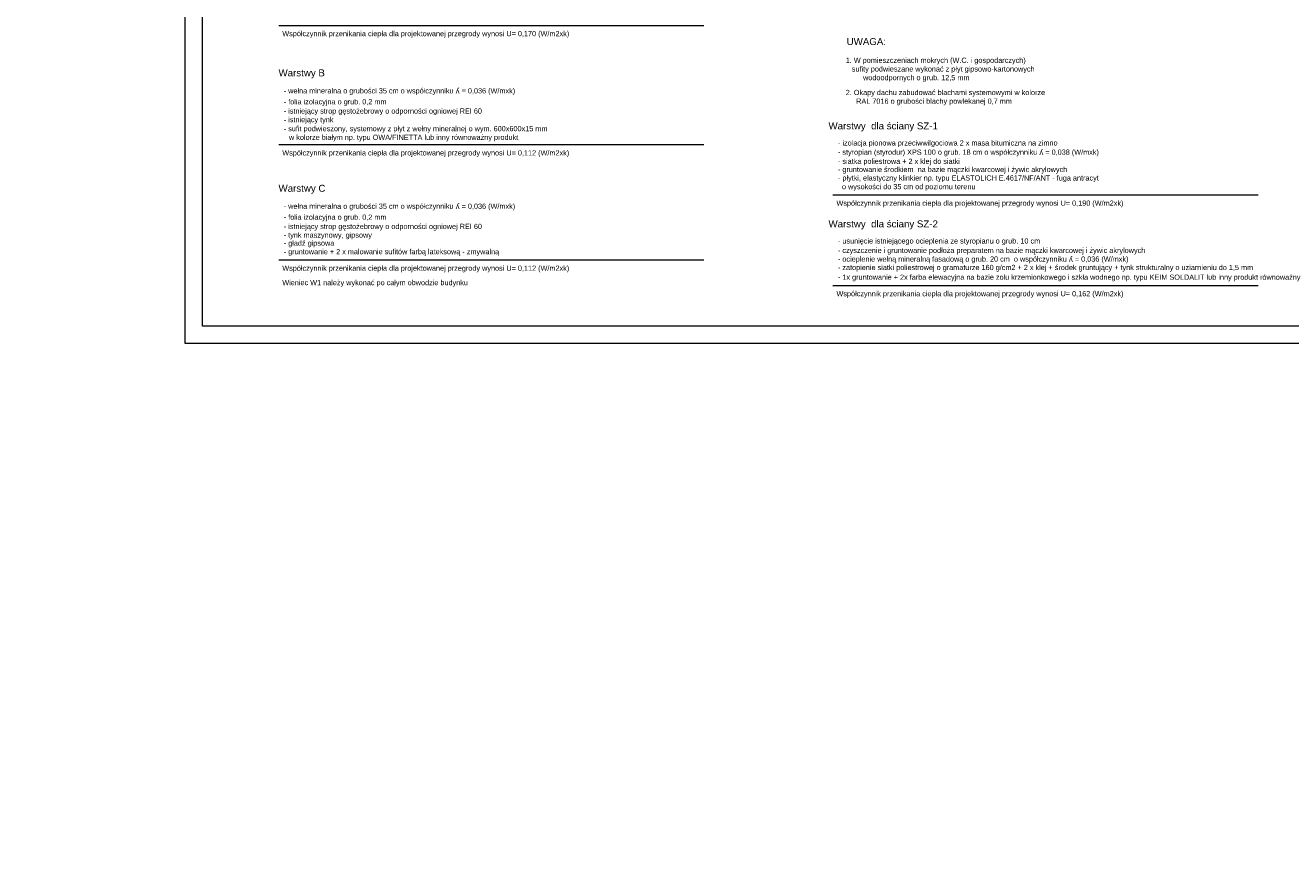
# Model space of a CAD drawing. Header units: millimetres. Extents: x 6197 to 108098, y 4257 to 29730.
# Tile 80 of 148: x 37724 to 41367, y 8067 to 10480. Entities that reach past the tile are written whole.
import ezdxf

# ---------------------------------------------------------------- set-up
doc = ezdxf.new("R2010")
doc.units = ezdxf.units.MM
doc.layers.add('R-TAB', color=1, linetype='Continuous')
doc.styles.get("Standard").update_dxf_attribs({"font": 'arial.ttf'})

msp = doc.modelspace()

# ---------------------------------------------------------------- linework, layer by layer
at = {"color": 3, "lineweight": 0}
msp.add_line((38184.313, 9563.758), (38184.313, 12533.758), dxfattribs=at)
at = {"lineweight": 0}
for p, q in [((38234.313, 9613.758), (38234.313, 12483.758)), ((42334.313, 9613.758), (38234.313, 9613.758)), ((42384.313, 9563.758), (38184.313, 9563.758))]:
    msp.add_line(p, q, dxfattribs=at)
at = {"color": 0, "lineweight": 0}
for p, q in [((38453.428, 10479.415), (39677.773, 10479.415)), ((38453.428, 10136.202), (39677.773, 10136.202)), ((40049.044, 9991.559), (41273.389, 9991.559)), ((38453.428, 9804.317), (39677.773, 9804.317)), ((40049.044, 9730.968), (41273.389, 9730.968))]:
    msp.add_line(p, q, dxfattribs=at)

# ---------------------------------------------------------------- texts
at = {"attachment_point": 7}
for s, width, insert, char_height in [('\\A1;\\pi-45,l60,t60;Współczynnik przenikania ciepła dla projektowanej przegrody wynosi U= 0,170 (W/m2xk)', 1651.13208, (38448.837, 10443.681), 15), ('UWAGA:', 260.40913, (40088.853, 10422.469), 20), ('\\A1;1. W pomieszczeniach mokrych (W.C. i gospodarczych) \\P\\pi-15,l15;   sufity podwieszane wykonać z płyt gipsowo-kartonowych                    wodoodpornych o grub. 12,5 mm', 617.7282, (40086.13, 10316.97), 15), ('\\A1;\\pi-30,l30;2. Okapy dachu zabudować blachami systemowymi w kolorze RAL 7016 o grubości blachy powlekanej 0,7 mm', 617.7282, (40086.13, 10249.26), 15), ('Warstwy B', 260.40913, (38453.044, 10326.657), 20), ('\\A1;\\pi-45,l60,t60;- wełna mineralna o grubości 35 cm o współczynniku {\\H1.08333x;ʎ\\H0.92308x; = 0,036 (W/mxk)}', 1651.13208, (38453.044, 10278.438), 15), ('\\A1;\\pi-45,l60,t60;- folia izolacyjna o grub. 0,2 mm', 1651.13208, (38453.044, 10247.581), 15), ('\\A1;\\pi-45,l60,t60;- istniejący strop gęstożebrowy o odporności ogniowej REI 60', 1651.13208, (38453.044, 10220.935), 15), ('\\A1;\\pi-45,l60,t60;- istniejący tynk', 1651.13208, (38453.044, 10196.069), 15), ('\\A1;\\pi-45,l60,t60;- sufit podwieszony, systemowy z płyt z wełny mineralnej o wym. 600x600x15 mm\\P\\pi0,l30;w kolorze białym np. typu OWA/FINETTA lub inny równoważny produkt', 1651.13208, (38453.044, 10145.235), 15), ('Warstwy  dla ściany SZ-1', 442.73406, (40036.511, 10174.097), 20), ('\\A1;\\pi-15,l30,t60;- izolacja pionowa przeciwwilgociowa 2 x masa bitumiczna na zimno', 1651.13208, (40048.66, 10129.097), 15), ('\\A1;\\pi-45,l60,t60;Współczynnik przenikania ciepła dla projektowanej przegrody wynosi U= 0,112 (W/m2xk)', 1651.13208, (38448.837, 10100.468), 15), ('\\A1;\\pi-15,l30,t60;- styropian (styrodur) XPS 100 o grub. 18 cm o współczynniku {\\H1.08333x;ʎ\\H0.92308x; = 0,038 (W/mxk)} ', 1651.13208, (40048.66, 10101.91), 15), ('\\A1;\\pi-15,l30,t60;- siatka poliestrowa + 2 x klej do siatki', 1651.13208, (40048.66, 10076.297), 15), ('\\A1;\\pi-15,l30,t60;- gruntowanie środkiem  na bazie mączki kwarcowej i żywic akrylowych', 1651.13208, (40048.66, 10052.751), 15), ('\\A1;\\pi-15,l30,t60;- płytki, elastyczny klinkier np. typu ELASTOLICH E.4617/NF/ANT - fuga antracyt\\P  o wysokości do 35 cm od poziomu terenu', 1651.13208, (40048.66, 10003.321), 15), ('Warstwy C', 260.40913, (38453.044, 9994.503), 20), ('\\A1;\\pi-45,l60,t60;- wełna mineralna o grubości 35 cm o współczynniku {\\H1.08333x;ʎ\\H0.92308x; = 0,036 (W/mxk)}', 1651.13208, (38453.044, 9946.284), 15), ('\\A1;\\pi-45,l60,t60;Współczynnik przenikania ciepła dla projektowanej przegrody wynosi U= 0,190 (W/m2xk)', 1651.13208, (40044.453, 9955.825), 15), ('\\A1;\\pi-45,l60,t60;- folia izolacyjna o grub. 0,2 mm', 1651.13208, (38453.044, 9915.427), 15), ('Warstwy  dla ściany SZ-2', 442.73406, (40036.511, 9892.046), 20), ('\\A1;\\pi-45,l60,t60;- istniejący strop gęstożebrowy o odporności ogniowej REI 60', 1651.13208, (38453.044, 9888.781), 15), ('\\A1;\\pi-45,l60,t60;- tynk maszynowy, gipsowy', 1651.13208, (38453.044, 9863.915), 15), ('\\A1;\\pi-45,l60,t60;- gładź gipsowa', 1651.13208, (38453.044, 9840.726), 15), ('\\A1;\\pi-15,l30,t60;- usunięcie istniejącego ocieplenia ze styropianu o grub. 10 cm', 1651.13208, (40048.66, 9847.046), 15), ('\\A1;\\pi-15,l30,t60;- czyszczenie i gruntowanie podłoża preparatem na bazie mączki kwarcowej i żywic akrylowych', 1651.13208, (40048.66, 9819.858), 15), ('\\A1;\\pi-45,l60,t60;- gruntowanie + 2 x malowanie sufitów farbą lateksową - zmywalną', 1651.13208, (38453.044, 9816.132), 15), ('\\A1;\\pi-15,l30,t60;- ocieplenie wełną mineralną fasadową o grub. 20 cm  o współczynniku {\\H1.08333x;ʎ\\H0.92308x; = 0,036 (W/mxk) }', 1651.13208, (40048.66, 9794.246), 15), ('\\A1;\\pi-45,l60,t60;Współczynnik przenikania ciepła dla projektowanej przegrody wynosi U= 0,112 (W/m2xk)', 1651.13208, (38448.837, 9768.583), 15), ('\\A1;\\pi-15,l30,t60;- zatopienie siatki poliestrowej o gramaturze 160 g/cm2 + 2 x klej + środek gruntujący + tynk strukturalny o uziarnieniu do 1,5 mm', 1651.13208, (40048.66, 9770.7), 15), ('\\A1;\\pi-45,l60,t60;Wieniec W1 należy wykonać po całym obwodzie budynku', 1651.13208, (38448.837, 9727.092), 15), ('\\A1;\\pi-15,l30,t60;- 1x gruntowanie + 2x farba elewacyjna na bazie zolu krzemionkowego i szkła wodnego np. typu KEIM SOLDALIT lub inny produkt równoważny', 1651.13208, (40048.66, 9742.731), 15), ('\\A1;\\pi-45,l60,t60;Współczynnik przenikania ciepła dla projektowanej przegrody wynosi U= 0,162 (W/m2xk)', 1651.13208, (40044.453, 9695.235), 15)]:
    msp.add_mtext_dynamic_manual_height_columns(s, width=width, gutter_width=12.5, heights=[0], dxfattribs=dict(at, insert=insert, char_height=char_height))
at = {"layer": 'R-TAB', "color": 0, "ltscale": 24, "attachment_point": 1}
for s, insert, char_height, width in [('\\pi208.80059;AUTORZY DOKUMENTACJI:', (35683.413, 9987.396), 18, 747.89996), ('\\pi611.54556;ELEWACJE 1:100', (10063.11, 8268.321), 75, 2065.84351)]:
    msp.add_mtext(s, dxfattribs=dict(at, insert=insert, char_height=char_height, width=width))

doc.saveas('drawing.dxf')
